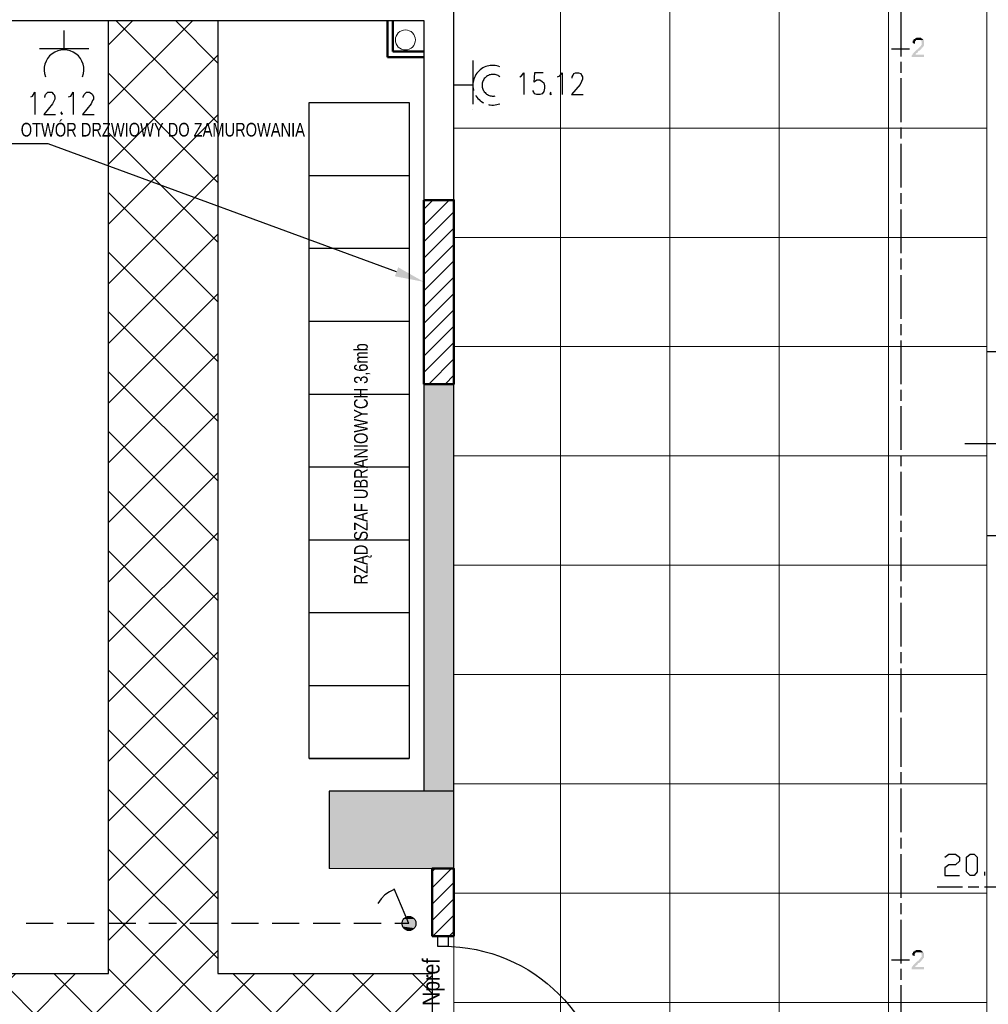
# Model space of a CAD drawing. Header units: millimetres. Extents: x 282377 to 1404227, y -783705 to 1038705.
# Tile 71 of 243: x 376764 to 377296, y 8906 to 9447. Entities that reach past the tile are written whole.
import ezdxf
from ezdxf import colors
from ezdxf.entities.mleader import LeaderData, LeaderLine
from ezdxf.math import Vec2, Vec3

# ---------------------------------------------------------------- set-up
doc = ezdxf.new("R2010")
doc.units = ezdxf.units.MM
doc.linetypes.add('ACAD_ISO08W100', pattern=[36, 24, -3, 6, -3])
doc.layers.add('!!ELEKTRYKA', color=7, linetype='Continuous')
doc.layers.add('BA_KS_ist.', color=34, linetype='Continuous', lineweight=13)
doc.styles.add('BIKTC', font='bikromsw.shx', dxfattribs={"width": 0.8})
doc.styles.add('BIKTS', font='bikromsw.shx', dxfattribs={"width": 0.85})
doc.styles.get("Standard").update_dxf_attribs({"font": 'arial.ttf'})
pattern_1 = [(45, (324786.384, 41907.945), (-4.49012806, 4.49012806), [])]

# ---------------------------------------------------------------- blocks, each defined once
blk = doc.blocks.new('dr1h901')
at = {"color": 7}
blk.add_line((-0.5, 0), (-0.5, 1), dxfattribs=at)
blk.add_line((0, 0.3622), (0, -0.2655))
blk.add_arc((-0.5, 0), 1, 0, 90, dxfattribs=at)
blk = doc.blocks.new('jamb')
blk.add_lwpolyline([(-0.5, -0.5), (-0.5, 0.5), (0.5, 0.5), (0.5, -0.5)], close=True)
blk = doc.blocks.new('A$C6810ecfa')
at = {"layer": 'BA_KS_ist.', "color": 18, "linetype": 'Continuous', "lineweight": 20, "ltscale": 25, "true_color": 0x000000}
blk.add_circle((-932.13, 2192.87), 5.5, dxfattribs=at)

msp = doc.modelspace()

# ---------------------------------------------------------------- hatches: boundary and pattern name
at = {"layer": '!!ELEKTRYKA'}
h = msp.add_hatch(dxfattribs=at)
h.set_pattern_fill('ANSI37', color=252, scale=7.3)
h.set_pattern_definition([(45, (324786.384, 41907.945), (-16.388967, 16.388967), []), (135, (324786.384, 41907.945), (-16.388967, -16.388967), [])])
h.paths.add_polyline_path([(376532.73, 9446.12), (376592.73, 9446.12), (376592.73, 8922.99), (376812.73, 8922.99), (376812.73, 9446.12), (376872.73, 9446.12), (376872.73, 9326.62), (376872.73, 9266.62), (376872.73, 8862.99), (376252.73, 8862.99), (376252.73, 8922.99), (376252.73, 9446.12), (376312.73, 9446.12), (376312.73, 8922.99), (376532.73, 8922.99)])
h.paths.add_polyline_path([(376872.73, 8922.99), (376990.23, 8922.99), (376990.23, 8862.99), (376872.73, 8862.99)])
at = {"layer": '!!ELEKTRYKA', "linetype": 'ACAD_ISO08W100', "true_color": 0x950000}
for points in [[(377259.88, 9435.51), (377257.34, 9435.51), (377258.19, 9435.51), (377258.61, 9435.08), (377258.61, 9435.08), (377258.61, 9435.08), (377259.03, 9434.66), (377259.03, 9434.24), (377259.03, 9434.24), (377259.03, 9433.81), (377259.03, 9433.81), (377259.03, 9433.39), (377259.03, 9432.97), (377259.03, 9432.97), (377258.61, 9432.54), (377258.61, 9432.12), (377258.61, 9432.12), (377258.19, 9432.12), (377258.19, 9431.7), (377257.76, 9431.7), (377257.76, 9431.27), (377257.76, 9431.27), (377257.34, 9430.85), (377256.92, 9430.85), (377256.92, 9430.43), (377256.49, 9430.43), (377256.07, 9430), (377256.07, 9430), (377255.65, 9429.58), (377255.65, 9429.58), (377255.22, 9429.16), (377255.22, 9429.16), (377254.8, 9428.73), (377254.8, 9428.73), (377254.38, 9428.31), (377254.38, 9428.31), (377254.38, 9427.89), (377253.95, 9427.89), (377253.95, 9427.46), (377253.95, 9427.46), (377253.53, 9427.04), (377253.53, 9427.04), (377253.53, 9426.62), (377253.53, 9426.62), (377253.53, 9426.19), (377260.3, 9426.19), (377260.3, 9427.46), (377255.22, 9427.46), (377255.22, 9427.46), (377255.65, 9427.46), (377255.65, 9427.89), (377256.07, 9428.31), (377256.07, 9428.31), (377256.07, 9428.31), (377256.49, 9428.31), (377256.49, 9428.73), (377256.92, 9428.73), (377256.92, 9429.16), (377257.34, 9429.58), (377257.34, 9429.58), (377257.76, 9429.58), (377258.19, 9430), (377258.19, 9430), (377258.61, 9430.43), (377258.61, 9430.43), (377259.03, 9430.85), (377259.03, 9430.85), (377259.03, 9431.27), (377259.46, 9431.27), (377259.46, 9431.27), (377259.46, 9431.7), (377259.88, 9431.7), (377259.88, 9432.12), (377260.3, 9432.54), (377260.3, 9432.54), (377260.3, 9432.54), (377260.3, 9432.97), (377260.3, 9433.39), (377260.3, 9433.39), (377260.3, 9433.81), (377260.3, 9433.81), (377260.3, 9434.24), (377260.3, 9434.24), (377260.3, 9434.66), (377260.3, 9435.08), (377260.3, 9435.08)], [(377257.34, 9436.78), (377256.07, 9436.78), (377255.65, 9436.35), (377255.65, 9436.35), (377255.22, 9436.35), (377255.22, 9435.93), (377254.8, 9435.93), (377254.8, 9435.93), (377254.38, 9435.51), (377254.38, 9435.51), (377254.38, 9435.08), (377253.95, 9435.08), (377253.95, 9434.66), (377253.95, 9434.24), (377253.95, 9434.24), (377253.95, 9433.81), (377255.22, 9433.39), (377255.22, 9433.81), (377255.22, 9434.24), (377255.22, 9434.24), (377255.22, 9434.66), (377255.65, 9435.08), (377255.65, 9435.08), (377255.65, 9435.08), (377256.07, 9435.51), (377256.49, 9435.51), (377256.49, 9435.51), (377256.92, 9435.51), (377257.34, 9435.51), (377259.88, 9435.51), (377259.46, 9435.93), (377259.46, 9435.93), (377259.46, 9435.93), (377259.03, 9436.35), (377259.03, 9436.35), (377258.61, 9436.35), (377258.61, 9436.78), (377258.19, 9436.78), (377257.76, 9436.78)], [(377257.19, 8935.97), (377255.92, 8935.97), (377255.5, 8935.54), (377255.5, 8935.54), (377255.08, 8935.54), (377255.08, 8935.12), (377254.65, 8935.12), (377254.65, 8935.12), (377254.23, 8934.7), (377254.23, 8934.7), (377254.23, 8934.27), (377253.81, 8934.27), (377253.81, 8933.85), (377253.81, 8933.43), (377253.81, 8933.43), (377253.81, 8933), (377255.08, 8932.58), (377255.08, 8933), (377255.08, 8933.43), (377255.08, 8933.43), (377255.08, 8933.85), (377255.5, 8934.27), (377255.5, 8934.27), (377255.5, 8934.27), (377255.92, 8934.7), (377256.35, 8934.7), (377256.35, 8934.7), (377256.77, 8934.7), (377257.19, 8934.7), (377259.73, 8934.7), (377259.31, 8935.12), (377259.31, 8935.12), (377259.31, 8935.12), (377258.89, 8935.54), (377258.89, 8935.54), (377258.46, 8935.54), (377258.46, 8935.97), (377258.04, 8935.97), (377257.62, 8935.97)], [(377259.73, 8934.7), (377257.19, 8934.7), (377258.04, 8934.7), (377258.46, 8934.27), (377258.46, 8934.27), (377258.46, 8934.27), (377258.89, 8933.85), (377258.89, 8933.43), (377258.89, 8933.43), (377258.89, 8933), (377258.89, 8933), (377258.89, 8932.58), (377258.89, 8932.16), (377258.89, 8932.16), (377258.46, 8931.73), (377258.46, 8931.31), (377258.46, 8931.31), (377258.04, 8931.31), (377258.04, 8930.89), (377257.62, 8930.89), (377257.62, 8930.46), (377257.62, 8930.46), (377257.19, 8930.04), (377256.77, 8930.04), (377256.77, 8929.62), (377256.35, 8929.62), (377255.92, 8929.19), (377255.92, 8929.19), (377255.5, 8928.77), (377255.5, 8928.77), (377255.08, 8928.35), (377255.08, 8928.35), (377254.65, 8927.92), (377254.65, 8927.92), (377254.23, 8927.5), (377254.23, 8927.5), (377254.23, 8927.08), (377253.81, 8927.08), (377253.81, 8926.65), (377253.81, 8926.65), (377253.38, 8926.23), (377253.38, 8926.23), (377253.38, 8925.81), (377253.38, 8925.81), (377253.38, 8925.38), (377260.16, 8925.38), (377260.16, 8926.65), (377255.08, 8926.65), (377255.08, 8926.65), (377255.5, 8926.65), (377255.5, 8927.08), (377255.92, 8927.5), (377255.92, 8927.5), (377255.92, 8927.5), (377256.35, 8927.5), (377256.35, 8927.92), (377256.77, 8927.92), (377256.77, 8928.35), (377257.19, 8928.77), (377257.19, 8928.77), (377257.62, 8928.77), (377258.04, 8929.19), (377258.04, 8929.19), (377258.46, 8929.62), (377258.46, 8929.62), (377258.89, 8930.04), (377258.89, 8930.04), (377258.89, 8930.46), (377259.31, 8930.46), (377259.31, 8930.46), (377259.31, 8930.89), (377259.73, 8930.89), (377259.73, 8931.31), (377260.16, 8931.73), (377260.16, 8931.73), (377260.16, 8931.73), (377260.16, 8932.16), (377260.16, 8932.58), (377260.16, 8932.58), (377260.16, 8933), (377260.16, 8933), (377260.16, 8933.43), (377260.16, 8933.43), (377260.16, 8933.85), (377260.16, 8934.27), (377260.16, 8934.27)]]:
    msp.add_hatch(color=14, dxfattribs=at).paths.add_polyline_path(points)
at = {"layer": '!!ELEKTRYKA', "lineweight": 18}
h = msp.add_hatch(dxfattribs=at)
h.set_pattern_fill('LINE', color=252, scale=2, angle=45)
h.set_pattern_definition(pattern_1)
h.paths.add_polyline_path([(376985.73, 9347.62), (376985.73, 9246.62), (377002.23, 9246.62), (377002.23, 9347.62)])
at = {"layer": '!!ELEKTRYKA'}
h = msp.add_hatch(color=252, dxfattribs=at)
h.dxf.hatch_style = 1
h.paths.add_polyline_path([(377002.23, 9246.62), (376985.73, 9246.62), (376985.73, 9138.62), (376985.73, 9023.12), (377002.23, 9023.12), (377002.23, 9143.62)])
h = msp.add_hatch(color=252, dxfattribs=at)
h.dxf.hatch_style = 1
h.paths.add_polyline_path([(377002.23, 9023.12), (376985.73, 9023.12), (376933.73, 9023.12), (376933.73, 8997.62), (376933.73, 8980.62), (376982.23, 8980.62), (376990.23, 8980.62), (377002.23, 8980.62), (377002.23, 8992.62)])
at = {"layer": '!!ELEKTRYKA', "lineweight": 18}
h = msp.add_hatch(dxfattribs=at)
h.set_pattern_fill('LINE', color=252, scale=2, angle=45)
h.set_pattern_definition(pattern_1)
h.paths.add_polyline_path([(376990.23, 8943.49), (377002.23, 8943.49), (377002.23, 8980.62), (376990.23, 8980.62)])
h.paths.add_polyline_path([(377002.23, 8842.49), (376990.23, 8842.49), (376990.23, 8831.62), (377002.23, 8831.62)])

# ---------------------------------------------------------------- linework, layer by layer
at = {"layer": '!!ELEKTRYKA', "color": 252, "lineweight": 15, "ltscale": 15}
for p, q in [((377180.73, 10071.62), (377180.73, 7441.62)), ((377240.73, 10071.62), (377240.73, 7441.62)), ((377060.73, 9610.62), (377060.73, 8831.62)), ((377120.73, 9610.62), (377120.73, 8831.62)), ((377002.23, 9387.12), (377294.73, 9387.12)), ((377002.23, 9347.62), (377002.23, 9246.62)), ((377002.23, 9327.12), (377294.73, 9327.12)), ((377002.23, 9267.12), (377294.73, 9267.12)), ((377294.73, 9264.36), (377294.73, 9163.36)), ((377002.23, 9207.12), (377294.73, 9207.12)), ((377002.23, 9147.12), (377294.73, 9147.12)), ((377002.23, 9087.12), (377294.73, 9087.12)), ((377002.23, 9027.12), (377294.73, 9027.12)), ((377002.23, 8967.12), (377294.73, 8967.12)), ((377002.23, 8943.49), (377002.23, 8842.49)), ((377002.23, 8943.49), (377002.23, 8842.49)), ((377002.23, 8907.12), (377294.73, 8907.12))]:
    msp.add_line(p, q, dxfattribs=at)
at = {"layer": '!!ELEKTRYKA', "color": 252, "lineweight": 20}
for p, q in [((377294.73, 9797.62), (377294.73, 9264.36)), ((377294.73, 9163.36), (377294.73, 8209.62)), ((376933.73, 8980.62), (376990.23, 8980.62))]:
    msp.add_line(p, q, dxfattribs=at)
at = {"layer": '!!ELEKTRYKA', "color": 252}
for p, q in [((377002.23, 9347.62), (377002.23, 9463.62)), ((376142.73, 9446.12), (376985.73, 9446.12)), ((376812.73, 8922.99), (376812.73, 9446.12)), ((376812.73, 9446.12), (376872.73, 9446.12)), ((376872.73, 9446.12), (376872.73, 9326.62)), ((376985.73, 9446.12), (376985.73, 9347.62)), ((376922.71, 9401.12), (376977.71, 9401.12)), ((376922.71, 9361.12), (376977.71, 9361.12)), ((376985.73, 9347.62), (377002.23, 9347.62)), ((376872.73, 9326.62), (376872.73, 9326.62)), ((376872.73, 9326.62), (376872.73, 9266.62)), ((376922.71, 9321.12), (376977.71, 9321.12)), ((376922.71, 9281.12), (376977.71, 9281.12)), ((376872.73, 9266.62), (376872.73, 9266.62)), ((376872.73, 9266.62), (376872.73, 8922.99)), ((377318.23, 9264.36), (377294.73, 9264.36)), ((376985.73, 9246.62), (376985.73, 9023.12)), ((376985.73, 9246.62), (377002.23, 9246.62)), ((377002.23, 9023.12), (377002.23, 9246.62)), ((376922.71, 9241.12), (376977.71, 9241.12)), ((376922.71, 9201.12), (376977.71, 9201.12)), ((377318.23, 9163.36), (377294.73, 9163.36)), ((376922.71, 9161.12), (376977.71, 9161.12)), ((376922.71, 9121.12), (376977.71, 9121.12)), ((376922.71, 9081.12), (376977.71, 9081.12)), ((376922.71, 9041.12), (376977.71, 9041.12)), ((377002.23, 9023.12), (376933.73, 9023.12)), ((376933.73, 9023.12), (376933.73, 8980.62)), ((377002.23, 8980.62), (377002.23, 9023.12)), ((376990.23, 8980.62), (377002.23, 8980.62)), ((376592.73, 8922.99), (376812.73, 8922.99)), ((376872.73, 8922.99), (376990.23, 8922.99)), ((376990.23, 8922.99), (376990.23, 8862.99))]:
    msp.add_line(p, q, dxfattribs=at)
at = {"layer": '!!ELEKTRYKA', "color": 252, "lineweight": 50}
for p, q in [((376965.73, 9446.12), (376965.73, 9426.12)), ((376968.73, 9446.12), (376968.73, 9429.12)), ((376968.73, 9429.12), (376985.73, 9429.12)), ((376965.73, 9426.12), (376985.73, 9426.12)), ((376990.23, 8980.62), (376990.23, 8943.49)), ((377002.23, 8980.62), (377002.23, 8943.49)), ((376990.23, 8943.49), (377002.23, 8943.49))]:
    msp.add_line(p, q, dxfattribs=at)
at = {"layer": '!!ELEKTRYKA', "color": 14, "linetype": 'ACAD_ISO08W100', "lineweight": -3, "true_color": 0x950000}
for points in [[(377247.56, 9560.51), (377247.56, 9450.44), (377247.56, 9060.54), (377247.56, 7950.53), (377247.98, 7946.72), (377249.25, 7942.91), (377250.95, 7939.52), (377253.49, 7936.56), (377256.45, 7934.02), (377259.84, 7932.33), (377263.65, 7931.06), (377267.46, 7930.63), (377737.37, 7930.63), (377741.18, 7931.06), (377744.99, 7932.33), (377748.38, 7934.02), (377751.34, 7936.56), (377753.88, 7939.52), (377755.57, 7942.91), (377756.84, 7946.72), (377757.27, 7950.53)], [(377242.48, 9430.54), (377252.22, 9430.54)], [(377242.48, 8930.57), (377252.22, 8930.57)]]:
    msp.add_lwpolyline(points, dxfattribs=at)
at = {"layer": '!!ELEKTRYKA', "color": 202, "linetype": 'Continuous', "lineweight": -3, "true_color": 0xa500dd}
for points in [[(376788.23, 9430.54), (376788.23, 9440.7)], [(376801.78, 9430.54), (376774.68, 9430.54)]]:
    msp.add_lwpolyline(points, dxfattribs=at)
at = {"layer": '!!ELEKTRYKA', "color": 202, "linetype": 'ACAD_ISO08W100', "lineweight": -3, "true_color": 0xa500dd}
for points in [[(377012.6, 9424.19), (377012.6, 9397.1)], [(377012.6, 9410.64), (377002.44, 9410.64)]]:
    msp.add_lwpolyline(points, dxfattribs=at)
at = {"layer": '!!ELEKTRYKA', "color": 192, "linetype": 'ACAD_ISO08W100', "lineweight": -3, "true_color": 0x6d00dd}
for points in [[(377038.43, 9415.3), (377039.27, 9415.72), (377040.54, 9417.42), (377040.54, 9405.56)], [(377051.13, 9417.42), (377046.47, 9417.42), (377046.05, 9412.34), (377046.47, 9412.76), (377047.74, 9413.61), (377049.44, 9413.61), (377050.71, 9412.76), (377051.55, 9411.91), (377051.98, 9410.22), (377051.98, 9408.95), (377051.55, 9407.26), (377050.71, 9405.99), (377049.44, 9405.56), (377047.74, 9405.56), (377046.47, 9405.99), (377046.05, 9406.83), (377045.63, 9407.68)], [(377059.17, 9415.3), (377060.44, 9415.72), (377061.71, 9417.42), (377061.71, 9405.56)], [(377067.22, 9414.45), (377067.22, 9415.3), (377067.64, 9416.15), (377068.06, 9416.99), (377068.91, 9417.42), (377070.6, 9417.42), (377071.87, 9416.99), (377072.3, 9416.15), (377072.72, 9415.3), (377072.72, 9414.03), (377072.3, 9412.76), (377071.45, 9411.07), (377066.79, 9405.56), (377073.14, 9405.56)], [(376770.03, 9404.29), (376770.87, 9404.72), (376772.14, 9406.83), (376772.14, 9394.56)], [(376777.65, 9403.87), (376777.65, 9404.29), (376778.07, 9405.56), (376778.49, 9405.99), (376779.34, 9406.83), (376781.46, 9406.83), (376782.3, 9405.99), (376782.73, 9405.56), (376783.15, 9404.29), (376783.15, 9403.02), (376782.73, 9402.18), (376781.88, 9400.48), (376777.22, 9394.56), (376783.57, 9394.56)], [(376790.77, 9404.29), (376792.04, 9404.72), (376793.31, 9406.83), (376793.31, 9394.56)], [(376798.82, 9403.87), (376798.82, 9404.29), (376799.24, 9405.56), (376799.66, 9405.99), (376800.51, 9406.83), (376802.2, 9406.83), (376803.47, 9405.99), (376803.9, 9405.56), (376804.32, 9404.29), (376804.32, 9403.02), (376803.9, 9402.18), (376803.05, 9400.48), (376798.39, 9394.56), (376804.74, 9394.56)], [(377055.36, 9406.83), (377054.94, 9405.99), (377055.36, 9405.56), (377055.79, 9405.99)], [(376786.96, 9395.83), (376786.54, 9395.4), (376786.96, 9394.56), (376787.39, 9395.4)]]:
    msp.add_lwpolyline(points, dxfattribs=at)
at = {"layer": '!!ELEKTRYKA', "color": 252}
msp.add_lwpolyline([(376977.71, 9401.12), (376977.71, 9041.12), (376922.71, 9041.12), (376922.71, 9401.12)], close=True, dxfattribs=at)
at = {"layer": '!!ELEKTRYKA', "color": 252, "lineweight": 50}
msp.add_lwpolyline([(376985.73, 9347.62), (377002.23, 9347.62), (377002.23, 9246.62), (376985.73, 9246.62)], close=True, dxfattribs=at)
at = {"layer": '!!ELEKTRYKA', "color": 172, "linetype": 'ACAD_ISO08W100', "lineweight": -3, "true_color": 0x0000b8}
for points in [[(377377.53, 9080.44), (377317.41, 8970.37), (377267.46, 8970.37)], [(377271.69, 8986.88), (377273.81, 8988.57), (377277.62, 8988.57), (377279.73, 8986.88), (377279.73, 8984.76), (377277.62, 8982.64), (377273.81, 8982.64), (377271.69, 8980.95), (377271.69, 8976.72), (377279.73, 8976.72)], [(377293.7, 8976.72), (377293.7, 8978.83)], [(376969.42, 8969.1), (376966.88, 8967.83), (376964.34, 8966.13), (376962.23, 8964.02), (376960.53, 8961.48)], [(376977.47, 8950.47), (376969.42, 8969.52)], [(376782.31, 8950.47), (376767.48, 8950.47)], [(376804.72, 8950.47), (376789.89, 8950.47)], [(376827.61, 8950.47), (376812.35, 8950.47)], [(376850.02, 8950.47), (376834.8, 8950.47)], [(376872.47, 8950.47), (376857.22, 8950.47)], [(376894.89, 8950.47), (376880.1, 8950.47)], [(376917.34, 8950.47), (376902.52, 8950.47)], [(376939.75, 8950.47), (376924.97, 8950.47)], [(376962.21, 8950.47), (376947.38, 8950.47)], [(376977.47, 8950.47), (376969.84, 8950.47)]]:
    msp.add_lwpolyline(points, dxfattribs=at)
msp.add_lwpolyline([(377285.66, 8976.72), (377283.54, 8978.83), (377283.54, 8986.88), (377285.66, 8988.57), (377287.78, 8988.57), (377289.47, 8986.88), (377289.47, 8978.83), (377287.78, 8976.72)], close=True, dxfattribs=at)
at = {"layer": '!!ELEKTRYKA', "color": 252, "lineweight": 50}
msp.add_lwpolyline([(376990.23, 8943.49), (376990.23, 8980.62), (377002.23, 8980.62), (377002.23, 8943.49)], dxfattribs=at)
at = {"layer": '!!ELEKTRYKA', "color": 172, "linetype": 'ACAD_ISO08W100', "lineweight": -3, "true_color": 0x0000b8}
msp.add_circle((376977.58, 8950.45), 3.83, dxfattribs=at)
msp.add_circle((376977.58, 8950.45), 3.83, dxfattribs=at)
at = {"layer": '!!ELEKTRYKA', "color": 202, "linetype": 'Continuous', "lineweight": -3, "true_color": 0xa500dd}
msp.add_arc((376788.23, 9419.22), 10.89, 338.9225, 201.0775, dxfattribs=at)
at = {"layer": '!!ELEKTRYKA', "color": 202, "linetype": 'ACAD_ISO08W100', "lineweight": -3, "true_color": 0xa500dd}
for centre, radius, start, end in [((377023.51, 9410.64), 10.89, 68.9225, 291.0775), ((377023.67, 9410.64), 5.98, 51.1199, 308.8801)]:
    msp.add_arc(centre, radius, start, end, dxfattribs=at)
at = {"layer": '!!ELEKTRYKA', "color": 172, "linetype": 'ACAD_ISO08W100', "lineweight": -3, "true_color": 0x0000b8}
for points in [[(376974.08, 8953.01), (376980.85, 8952.16), (376973.66, 8952.16)], [(376973.66, 8952.16), (376981.28, 8951.32), (376973.66, 8951.32)], [(376973.66, 8952.16), (376980.85, 8952.16), (376981.28, 8951.32)], [(376973.66, 8951.32), (376981.28, 8950.89), (376973.66, 8950.89)], [(376973.66, 8951.32), (376981.28, 8951.32), (376981.28, 8950.89)], [(376974.5, 8953.43), (376980.43, 8953.01), (376974.08, 8953.01)], [(376974.08, 8953.01), (376980.43, 8953.01), (376980.85, 8952.16)], [(376975.35, 8953.86), (376980.01, 8953.43), (376974.5, 8953.43)], [(376974.5, 8953.43), (376980.01, 8953.43), (376980.43, 8953.01)], [(376975.77, 8954.28), (376979.58, 8953.86), (376975.35, 8953.86)], [(376975.35, 8953.86), (376979.58, 8953.86), (376980.01, 8953.43)], [(376975.77, 8954.28), (376978.74, 8954.28), (376979.58, 8953.86)], [(376973.66, 8950.89), (376981.28, 8950.05), (376973.66, 8950.05)], [(376973.66, 8950.89), (376981.28, 8950.89), (376981.28, 8950.05)], [(376973.66, 8950.05), (376981.28, 8949.2), (376973.66, 8949.2)], [(376973.66, 8950.05), (376981.28, 8950.05), (376981.28, 8949.2)], [(376973.66, 8949.2), (376980.85, 8948.78), (376974.08, 8948.78)], [(376973.66, 8949.2), (376981.28, 8949.2), (376980.85, 8948.78)], [(376974.08, 8948.78), (376980.43, 8947.93), (376974.5, 8947.93)], [(376974.08, 8948.78), (376980.85, 8948.78), (376980.43, 8947.93)], [(376974.5, 8947.93), (376980.01, 8947.51), (376974.93, 8947.51)], [(376974.5, 8947.93), (376980.43, 8947.93), (376980.01, 8947.51)], [(376974.93, 8947.51), (376979.16, 8947.08), (376975.77, 8947.08)], [(376974.93, 8947.51), (376980.01, 8947.51), (376979.16, 8947.08)], [(376975.77, 8947.08), (376978.31, 8946.66), (376976.2, 8946.66)], [(376975.77, 8947.08), (376979.16, 8947.08), (376978.31, 8946.66)]]:
    msp.add_solid(points, dxfattribs=at)

# ---------------------------------------------------------------- block references
at = {"layer": '!!ELEKTRYKA', "color": 252}
msp.add_blockref('A$C6810ecfa', (377907.73, 7242.62), dxfattribs=at)
for name, p, xscale, yscale, zscale, rotation in [('dr1h901', (377306.48, 9213.86), -90, 90, -90, 270), ('jamb', (376996.23, 8940.74), -5.5, 5.999999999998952, 5.5, 89.99999999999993), ('dr1h901', (376996.23, 8892.99), -90, 90, -90, 270)]:
    msp.add_blockref(name, p, dxfattribs=dict(at, xscale=xscale, yscale=yscale, zscale=zscale, rotation=rotation))

# ---------------------------------------------------------------- texts
at = {"layer": '!!ELEKTRYKA', "color": 252, "attachment_point": 1}
for s, insert, char_height, width, rotation, style in [('OTWÓR DRZWIOWY DO ZAMUROWANIA', (376764.47, 9389.98), 7.5, 650.6795, 360, 'BIKTC'), ('RZĄD SZAF UBRANIOWYCH 3,6mb', (376947.43, 9136.59), 7.5, 650.6795, 90, 'BIKTC'), ('Npref', (376984.99, 8905.29), 9.375, 793.7526, 90, 'BIKTS')]:
    msp.add_mtext(s, dxfattribs=dict(at, insert=insert, char_height=char_height, width=width, rotation=rotation, style=style))

# ---------------------------------------------------------------- leaders
at = {"layer": '!!ELEKTRYKA', "color": 252}
ml = msp.add_multileader_mtext('Standard', dxfattribs=at)
ml.set_content('', color=252)
ml.set_leader_properties()
ml.build(insert=Vec2(0, 0))
ml.multileader.update_dxf_attribs({"text_top_attachment_type": 0, "text_bottom_attachment_type": 0, "arrow_head_size": 16, "scale": 4})
ctx = ml.context
ctx.base_point, ctx.scale, ctx.char_height, ctx.arrow_head_size, ctx.landing_gap_size, ctx.plane_origin = Vec3(376606.37, 9378.55), 4, 16, 16, 8, Vec3(377061.4, 9270.88)
ctx.text_align_type = 2
notes = []
notes.append((ctx, [(0, (1, 1, 0), (376779.6, 9378.55), (-1, 0), 157.23, [(1, [(376985.73, 9302.69)], 256, [])])]))
ctx.mtext.insert, ctx.mtext.alignment, ctx.mtext.flow_direction = Vec3(376614.37, 9386.55), 3, 5
for ctx, leaders in notes:
    for number, flags, end, landing, length, lines in leaders:
        leader = LeaderData()
        leader.index, (leader.has_last_leader_line, leader.has_dogleg_vector, leader.attachment_direction) = number, flags
        leader.last_leader_point, leader.dogleg_vector, leader.dogleg_length = Vec3(end), Vec3(landing), length
        for number, points, colour, breaks in lines:
            line = LeaderLine()
            line.index, line.vertices, line.color, line.breaks = number, Vec3.list(points), colors.encode_raw_color(colour), breaks
            leader.lines.append(line)
        ctx.leaders.append(leader)

doc.saveas('drawing.dxf')
